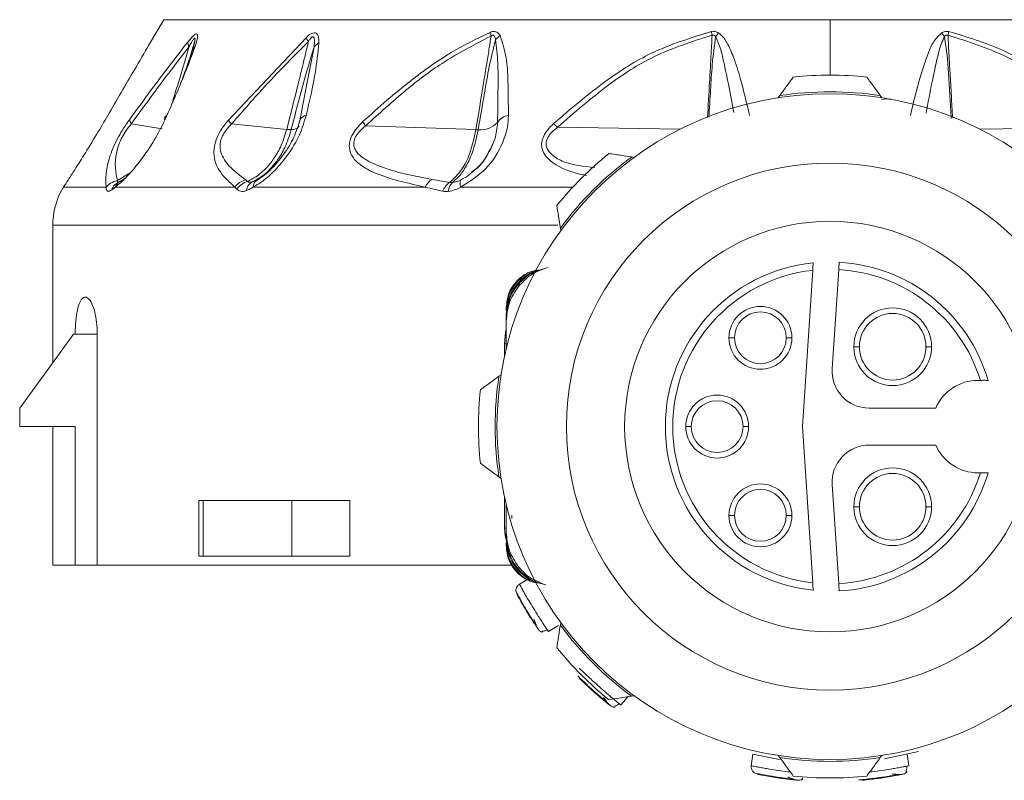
# Model space of a CAD drawing. Header units: millimetres. Extents: x -453 to 1924, y -67 to 428.
# Tile 60 of 88: x 806 to 832, y 153 to 173. Entities that reach past the tile are written whole.
import ezdxf

# ---------------------------------------------------------------- set-up
doc = ezdxf.new("R2010")
doc.units = ezdxf.units.MM

# ---------------------------------------------------------------- blocks, each defined once
blk = doc.blocks.new('Drawing View5')
at = {"color": 7, "linetype": 'Continuous', "lineweight": 18}
for p, q in [((9.457, -39.85), (9.268, -40.166)), ((9.457, -39.85), (27.457, -39.85)), ((27.457, -39.85), (45.457, -39.85)), ((27.457, -39.85), (27.457, -41.35)), ((10.065, -41.195), (10.293, -40.422)), ((13.298, -40.336), (11.201, -42.563)), ((10.138, -40.974), (10.22, -40.703)), ((10.255, -40.617), (10.188, -40.778)), ((13.323, -41.583), (13.514, -40.592)), ((10.111, -41.074), (10.161, -40.907)), ((13.122, -42.627), (13.323, -41.583)), ((26.099, -41.902), (26.057, -41.959)), ((28.857, -41.959), (28.816, -41.902)), ((9.411, -42.805), (8.581, -42.662)), ((12.776, -42.818), (11.288, -42.668)), ((17.887, -42.823), (14.913, -42.716)), ((20.095, -42.757), (23.408, -42.812)), ((31.507, -42.812), (34.82, -42.757)), ((22.161, -43.573), (22.091, -43.562)), ((8.204, -44.196), (8.544, -43.987)), ((8.343, -44.184), (8.424, -44.121)), ((11.974, -44.184), (12.117, -44.094)), ((7.896, -44.375), (6.747, -44.375)), ((11.377, -44.375), (8.145, -44.375)), ((8.235, -44.24), (8.176, -44.277)), ((16.521, -44.375), (11.873, -44.375)), ((11.931, -44.214), (11.921, -44.21)), ((20.506, -44.375), (17.48, -44.375)), ((6.674, -44.499), (6.68, -44.487)), ((6.681, -44.486), (6.677, -44.493)), ((6.457, -45.404), (6.457, -49.114)), ((20.098, -45.404), (6.457, -45.404)), ((20.17, -45.483), (20.181, -45.553)), ((26.988, -46.626), (26.713, -50.85)), ((27.516, -49.285), (27.691, -46.606)), ((18.707, -47.635), (18.707, -47.709)), ((18.707, -47.82), (18.707, -47.894)), ((18.707, -48.743), (18.707, -47.894)), ((18.707, -48.005), (18.707, -48.743)), ((7.011, -48.35), (5.561, -50.35)), ((7.061, -48.35), (7.011, -48.35)), ((7.658, -48.35), (7.061, -48.35)), ((7.658, -54.6), (7.658, -48.35)), ((18.657, -48.6), (18.657, -48.963)), ((18.707, -48.6), (18.657, -48.6)), ((24.875, -48.45), (24.725, -48.45)), ((26.275, -48.45), (26.425, -48.45)), ((28.25, -48.691), (28.1, -48.691)), ((30.05, -48.691), (30.2, -48.691)), ((18.567, -49.45), (18.51, -49.491)), ((31.519, -49.6), (31.457, -49.6)), ((5.561, -50.85), (5.561, -50.35)), ((30.312, -50.35), (28.514, -50.35)), ((7.061, -50.85), (5.561, -50.85)), ((6.457, -50.85), (6.457, -54.6)), ((7.061, -50.85), (7.061, -54.6)), ((23.707, -50.85), (23.557, -50.85)), ((25.107, -50.85), (25.257, -50.85)), ((26.713, -50.85), (26.988, -55.074)), ((28.514, -51.35), (30.312, -51.35)), ((31.457, -52.1), (31.519, -52.1)), ((18.51, -52.208), (18.567, -52.25)), ((27.691, -55.093), (27.516, -52.415)), ((10.406, -52.85), (10.406, -54.35)), ((10.406, -52.85), (10.521, -52.85)), ((10.521, -54.35), (10.521, -52.85)), ((12.919, -52.85), (10.521, -52.85)), ((12.919, -52.85), (12.919, -54.35)), ((12.919, -52.85), (14.482, -52.85)), ((14.482, -52.85), (14.482, -54.35)), ((18.657, -52.736), (18.657, -53.6)), ((18.707, -53.695), (18.707, -52.956)), ((28.25, -53.017), (28.1, -53.017)), ((30.05, -53.017), (30.2, -53.017)), ((18.857, -53.248), (18.857, -53.337)), ((24.875, -53.25), (24.725, -53.25)), ((26.275, -53.25), (26.425, -53.25)), ((18.707, -53.6), (18.657, -53.6)), ((18.707, -53.806), (18.707, -53.695)), ((18.707, -53.88), (18.707, -53.806)), ((18.707, -54.064), (18.707, -53.991)), ((10.521, -54.35), (10.406, -54.35)), ((12.919, -54.35), (10.521, -54.35)), ((12.919, -54.35), (14.482, -54.35)), ((6.457, -54.6), (7.061, -54.6)), ((7.658, -54.6), (7.061, -54.6)), ((7.658, -54.6), (18.871, -54.6)), ((19.064, -55.113), (19.278, -54.982)), ((20.117, -56.228), (19.848, -56.392)), ((20.181, -56.146), (20.17, -56.216)), ((21.999, -58.151), (21.801, -58.375)), ((22.091, -58.137), (22.161, -58.126)), ((25.329, -60.02), (25.375, -59.708)), ((25.375, -59.708), (26.096, -59.847)), ((26.057, -59.74), (26.099, -59.797)), ((28.816, -59.797), (28.857, -59.74)), ((28.928, -59.83), (29.849, -59.63)), ((29.54, -59.708), (29.586, -60.02))]:
    blk.add_line(p, q, dxfattribs=at)
at = {"color": 7, "linetype": 'Continuous', "lineweight": 18, "flags": 128}
for points in [[(10.234, -40.655), (10.229, -40.667), (10.227, -40.671)], [(18.707, -48.216), (18.686, -48.307), (18.657, -48.6)], [(18.657, -53.6), (18.677, -53.795), (18.707, -53.912)]]:
    blk.add_lwpolyline(points, dxfattribs=at)
at = {"color": 7, "linetype": 'Continuous', "lineweight": 18}
blk.add_circle((27.457, -50.85), 7.125, dxfattribs=at)
for centre, radius, start, end in [((31.849, -38.769), 7.726, 190.4457, 191.199), ((23.065, -38.769), 7.728, 348.8011, 349.5542), ((14.025, -39.965), 0.817, 207.0633, 215.688), ((19.463, -39.941), 1.218, 191.8977, 196.7732), ((18.953, -40.864), 0.716, 125.0015, 137.8975), ((25.252, -40.947), 1.091, 137.4852, 144.4164), ((29.663, -40.947), 1.091, 35.5839, 42.5146), ((10.369, -40.415), 0.276, 189.9537, 214.6475), ((10.409, -40.742), 0.195, 123.8797, 153.4099), ((13.824, -40.813), 0.381, 117.5432, 144.6363), ((27.457, -50.85), 9.5, 84.0016, 95.9984), ((27.457, -50.85), 9, 359.9991, 179.9991), ((27.457, -50.85), 9.05, 81.3677, 98.6323), ((29, -42.59), 0.597, 79.9966, 103.8351), ((8.769, -42.503), 0.246, 191.7232, 220.2294), ((9.572, -42.538), 0.104, 107.235, 192.5457), ((11.99, -41.996), 0.972, 215.7026, 223.7498), ((13.258, -42.613), 0.137, 151.246, 185.5908), ((13.346, -42.684), 0.249, 100.4115, 146.7201), ((18.82, -42.846), 0.41, 97.2379, 147.6707), ((12.915, -42.576), 0.247, 266.4774, 322.3124), ((17.395, -40.535), 3.304, 219.0252, 221.3042), ((17.932, -41.572), 1.253, 267.9402, 270.7717), ((18.016, -42.206), 0.622, 263.8843, 317.4106), ((18.298, -44.563), 2.547, 45.1412, 48.4187), ((27.457, -50.85), 9.5, 129.0016, 140.9984), ((27.457, -50.85), 9.05, 126.3677, 143.6323), ((8.397, -44.575), 0.371, 109.3852, 160.1994), ((8.418, -44.46), 0.286, 105.2957, 162.6775), ((11.821, -44.719), 0.562, 106.3755, 142.1998), ((11.884, -44.758), 0.56, 106.6775, 144.538), ((12.01, -44.524), 0.33, 119.6068, 170.7232), ((12.075, -44.36), 0.203, 119.953, 184.2541), ((16.952, -44.57), 0.473, 121.542, 155.5687), ((17.443, -44.645), 0.476, 123.312, 160.839), ((17.532, -44.526), 0.392, 135.1957, 175.4112), ((17.752, -44.268), 0.292, 163.2771, 201.4278), ((8.457, -45.404), 2, 153.1176, 180), ((27.457, -50.85), 5.55, 0, 180), ((27.457, -50.85), 4.45, 95.8809, 264.1191), ((27.457, -50.85), 4.45, 16.3139, 86.8232), ((27.457, -50.85), 4.25, 96.3377, 263.6623), ((27.457, -50.85), 4.25, 17.1046, 86.8491), ((25.575, -48.45), 0.85, 0, 180), ((25.575, -48.45), 0.7, 360, 180), ((29.15, -48.691), 1.05, 0, 180), ((29.15, -48.691), 0.9, 360, 180), ((25.575, -48.45), 0.85, 180, 0), ((25.575, -48.45), 0.7, 180, 360), ((29.15, -48.691), 1.05, 180, 0), ((29.15, -48.691), 0.9, 180, 360), ((28.514, -49.35), 1, 176.2717, 270), ((27.457, -50.85), 9.05, 171.3677, 188.6323), ((31.457, -50.85), 1.25, 90, 156.4218), ((27.457, -50.85), 9.5, 174.0016, 185.9984), ((24.407, -50.85), 0.85, 0, 180), ((24.407, -50.85), 0.7, 360, 180), ((27.457, -50.85), 9, 179.9991, 359.9991), ((27.457, -50.85), 5.55, 180, 0), ((24.407, -50.85), 0.85, 180, 0), ((24.407, -50.85), 0.7, 180, 360), ((28.514, -52.35), 1, 90, 183.7283), ((31.457, -50.85), 1.25, 203.5782, 270), ((27.457, -50.85), 4.25, 273.1509, 342.8954), ((27.457, -50.85), 4.45, 273.1768, 343.6861), ((29.15, -53.017), 1.05, 0, 180), ((29.15, -53.017), 0.9, 360, 180), ((25.575, -53.25), 0.85, 0, 180), ((25.575, -53.25), 0.7, 360, 180), ((29.15, -53.017), 1.05, 180, 0), ((29.15, -53.017), 0.9, 180, 360), ((25.575, -53.25), 0.85, 180, 0), ((25.575, -53.25), 0.7, 180, 360), ((27.457, -50.85), 9.05, 216.3677, 233.6323), ((27.457, -50.85), 9.5, 219.0016, 230.9984), ((27.457, -50.85), 9.05, 261.3677, 278.6323), ((27.457, -50.85), 9.5, 264.0016, 275.9984)]:
    blk.add_arc(centre, radius, start, end, dxfattribs=at)
for points, knots in [([(7.943, -42.439), (8.184, -42.023), (8.565, -41.367), (8.995, -40.632), (9.196, -40.288), (9.255, -40.187), (9.27, -40.161), (9.268, -40.165), (9.268, -40.166)], [0, 0, 0, 0, 0.502517, 0.792077, 0.924903, 0.959853, 0.991393, 1, 1, 1, 1]), ([(18.542, -40.278), (18.524, -40.253), (18.492, -40.21), (18.431, -40.177), (18.377, -40.168), (18.327, -40.171), (18.291, -40.185), (18.271, -40.192)], [0, 0, 0, 0, 0.317365, 0.562223, 0.68531, 0.828098, 1, 1, 1, 1]), ([(19.989, -42.657), (20.449, -42.263), (21.274, -41.558), (22.687, -40.652), (23.701, -40.34), (24.25, -40.17)], [0, 0, 0, 0, 0.366467, 0.656613, 1, 1, 1, 1]), ([(24.25, -40.17), (24.266, -40.168), (24.301, -40.162), (24.372, -40.169), (24.418, -40.194), (24.448, -40.21)], [0, 0, 0, 0, 0.222827, 0.488483, 1, 1, 1, 1]), ([(30.467, -40.21), (30.498, -40.193), (30.542, -40.17), (30.613, -40.163), (30.647, -40.168), (30.664, -40.17)], [0, 0, 0, 0, 0.527893, 0.7496455, 1, 1, 1, 1]), ([(30.664, -40.17), (31.159, -40.318), (32.102, -40.599), (33.535, -41.473), (34.407, -42.215), (34.926, -42.657)], [0, 0, 0, 0, 0.308412, 0.587789, 1, 1, 1, 1]), ([(9.218, -40.25), (9.196, -40.288), (9.144, -40.377), (9.081, -40.485), (9.044, -40.548)], [0, 0, 0, 0, 0.423068, 1, 1, 1, 1]), ([(10.3, -40.58), (10.319, -40.522), (10.353, -40.419), (10.375, -40.299), (10.364, -40.235), (10.319, -40.233), (10.256, -40.28), (10.181, -40.36), (10.127, -40.427), (10.097, -40.463)], [0, 0, 0, 0, 0.215253, 0.384528, 0.526066, 0.634008, 0.741365, 0.859377, 1, 1, 1, 1]), ([(10.22, -40.703), (10.247, -40.615), (10.284, -40.497), (10.302, -40.385), (10.299, -40.356), (10.293, -40.348), (10.283, -40.35), (10.268, -40.362), (10.239, -40.399), (10.195, -40.473), (10.162, -40.536), (10.142, -40.572)], [0, 0, 0, 0, 0.3883566, 0.5202079, 0.5615594, 0.5993846, 0.6269174, 0.6554177, 0.7206544, 0.8386, 1, 1, 1, 1]), ([(13.648, -40.475), (13.646, -40.417), (13.643, -40.312), (13.592, -40.217), (13.518, -40.2), (13.45, -40.219), (13.374, -40.267), (13.324, -40.313), (13.298, -40.336)], [0, 0, 0, 0, 0.288282, 0.527872, 0.63604, 0.745985, 0.866726, 1, 1, 1, 1]), ([(13.514, -40.592), (13.522, -40.522), (13.531, -40.439), (13.52, -40.357), (13.511, -40.331), (13.498, -40.316), (13.483, -40.311), (13.466, -40.316), (13.44, -40.334), (13.403, -40.377), (13.377, -40.418), (13.362, -40.441)], [0, 0, 0, 0, 0.4179621, 0.499227, 0.5680035, 0.6251534, 0.663526, 0.7017402, 0.7444069, 0.8543682, 1, 1, 1, 1]), ([(18.271, -40.192), (17.916, -40.365), (17.167, -40.73), (16.255, -41.39), (15.467, -42.031), (15.045, -42.417), (14.828, -42.615)], [0, 0, 0, 0, 0.2837068, 0.5987607, 0.793171, 1, 1, 1, 1]), ([(18.297, -40.292), (17.849, -40.523), (17.047, -40.936), (15.932, -41.788), (15.273, -42.388), (14.913, -42.716)], [0, 0, 0, 0, 0.365567, 0.653732, 1, 1, 1, 1]), ([(17.887, -42.823), (17.956, -42.407), (18.055, -41.807), (18.176, -41.068), (18.245, -40.641), (18.281, -40.397), (18.297, -40.292)], [0, 0, 0, 0, 0.493755, 0.710629, 0.876371, 1, 1, 1, 1]), ([(17.949, -42.824), (18.007, -42.492), (18.105, -41.925), (18.241, -41.112), (18.361, -40.63), (18.422, -40.384)], [0, 0, 0, 0, 0.40792, 0.697704, 1, 1, 1, 1]), ([(18.422, -40.384), (18.416, -40.362), (18.407, -40.325), (18.384, -40.288), (18.362, -40.273), (18.346, -40.27), (18.33, -40.272), (18.313, -40.28), (18.303, -40.288), (18.297, -40.292)], [0, 0, 0, 0, 0.350592, 0.583117, 0.673422, 0.761724, 0.827666, 0.905665, 1, 1, 1, 1]), ([(18.474, -42.627), (18.478, -42.309), (18.487, -41.773), (18.491, -41.019), (18.445, -40.593), (18.422, -40.384)], [0, 0, 0, 0, 0.425144, 0.717363, 1, 1, 1, 1]), ([(18.768, -42.439), (18.765, -42.13), (18.759, -41.605), (18.731, -40.862), (18.606, -40.474), (18.542, -40.278)], [0, 0, 0, 0, 0.415711, 0.705132, 1, 1, 1, 1]), ([(20.095, -42.757), (20.547, -42.364), (21.355, -41.66), (22.737, -40.754), (23.732, -40.44), (24.269, -40.27)], [0, 0, 0, 0, 0.368099, 0.658336, 1, 1, 1, 1]), ([(24.147, -42.496), (24.165, -42.178), (24.194, -41.684), (24.229, -41.039), (24.253, -40.616), (24.265, -40.367), (24.269, -40.27)], [0, 0, 0, 0, 0.429612, 0.665692, 0.868713, 1, 1, 1, 1]), ([(24.184, -42.489), (24.199, -42.244), (24.229, -41.77), (24.268, -41.044), (24.332, -40.563), (24.365, -40.312)], [0, 0, 0, 0, 0.337715, 0.654021, 1, 1, 1, 1]), ([(24.269, -40.27), (24.275, -40.268), (24.285, -40.264), (24.303, -40.264), (24.323, -40.27), (24.346, -40.287), (24.358, -40.303), (24.365, -40.312)], [0, 0, 0, 0, 0.132574, 0.271467, 0.437835, 0.686829, 1, 1, 1, 1]), ([(24.365, -40.312), (24.406, -40.403), (24.505, -40.623), (24.598, -41.059), (24.728, -41.65), (24.811, -42.104), (24.858, -42.361)], [0, 0, 0, 0, 0.139404, 0.337507, 0.626202, 1, 1, 1, 1]), ([(24.448, -40.21), (24.489, -40.244), (24.579, -40.32), (24.714, -40.54), (24.875, -40.911), (25.079, -41.57), (25.204, -42.102), (25.283, -42.439)], [0, 0, 0, 0, 0.063949, 0.139633, 0.317237, 0.568463, 1, 1, 1, 1]), ([(29.631, -42.439), (29.714, -42.082), (29.85, -41.497), (30.078, -40.821), (30.253, -40.416), (30.404, -40.271), (30.467, -40.21)], [0, 0, 0, 0, 0.456555, 0.748856, 0.894627, 1, 1, 1, 1]), ([(30.054, -42.377), (30.105, -42.096), (30.199, -41.584), (30.338, -40.963), (30.435, -40.548), (30.518, -40.378), (30.55, -40.312)], [0, 0, 0, 0, 0.40719, 0.738888, 0.897629, 1, 1, 1, 1]), ([(30.55, -40.312), (30.557, -40.303), (30.57, -40.286), (30.591, -40.271), (30.611, -40.264), (30.628, -40.264), (30.639, -40.268), (30.645, -40.27)], [0, 0, 0, 0, 0.312066, 0.577689, 0.709478, 0.846396, 1, 1, 1, 1]), ([(30.55, -40.312), (30.576, -40.481), (30.629, -40.82), (30.659, -41.362), (30.698, -41.929), (30.722, -42.326), (30.733, -42.52)], [0, 0, 0, 0, 0.229459, 0.460748, 0.736265, 1, 1, 1, 1]), ([(30.645, -40.27), (31.185, -40.44), (32.202, -40.762), (33.58, -41.675), (34.386, -42.379), (34.82, -42.757)], [0, 0, 0, 0, 0.3425593, 0.6462348, 1, 1, 1, 1]), ([(30.645, -40.27), (30.654, -40.453), (30.671, -40.792), (30.702, -41.339), (30.734, -41.898), (30.757, -42.301), (30.768, -42.496)], [0, 0, 0, 0, 0.247038, 0.456865, 0.736608, 1, 1, 1, 1]), ([(10.097, -40.463), (9.768, -40.888), (9.238, -41.574), (8.723, -42.284), (8.527, -42.553)], [0, 0, 0, 0, 0.620302, 1, 1, 1, 1]), ([(10.142, -40.572), (9.815, -40.997), (9.287, -41.684), (8.775, -42.393), (8.581, -42.662)], [0, 0, 0, 0, 0.620078, 1, 1, 1, 1]), ([(9.541, -42.439), (9.72, -42.028), (9.995, -41.394), (10.221, -40.792), (10.3, -40.58)], [0, 0, 0, 0, 0.647777, 1, 1, 1, 1]), ([(9.667, -42.141), (9.719, -41.975), (9.82, -41.647), (9.954, -41.206), (10.062, -40.849), (10.119, -40.653), (10.142, -40.572)], [0, 0, 0, 0, 0.3184144, 0.6265902, 0.8445872, 1, 1, 1, 1]), ([(9.909, -41.567), (9.935, -41.501), (10.047, -41.214), (10.144, -40.925), (10.22, -40.703)], [0, 0, 0, 0, 0.227109, 1, 1, 1, 1]), ([(10.266, -40.548), (10.261, -40.565), (10.252, -40.599), (10.24, -40.638), (10.233, -40.658)], [0, 0, 0, 0, 0.486715, 1, 1, 1, 1]), ([(13.362, -40.441), (12.978, -40.827), (12.265, -41.542), (11.597, -42.312), (11.288, -42.668)], [0, 0, 0, 0, 0.538008, 1, 1, 1, 1]), ([(12.776, -42.818), (12.88, -42.406), (13.029, -41.815), (13.205, -41.104), (13.297, -40.724), (13.343, -40.523), (13.362, -40.441)], [0, 0, 0, 0, 0.520969, 0.746084, 0.897635, 1, 1, 1, 1]), ([(12.899, -42.822), (13.035, -42.293), (13.225, -41.552), (13.449, -40.806), (13.514, -40.592)], [0, 0, 0, 0, 0.71325, 1, 1, 1, 1]), ([(13.301, -42.439), (13.392, -42.055), (13.551, -41.382), (13.619, -40.747), (13.648, -40.475)], [0, 0, 0, 0, 0.570277, 1, 1, 1, 1]), ([(26.099, -41.902), (26.167, -41.81), (26.289, -41.642), (26.41, -41.476), (26.465, -41.402)], [0, 0, 0, 0, 0.550612, 1, 1, 1, 1]), ([(28.45, -41.402), (28.519, -41.496), (28.64, -41.662), (28.763, -41.83), (28.816, -41.902)], [0, 0, 0, 0, 0.569214, 1, 1, 1, 1]), ([(6.747, -44.375), (6.785, -44.316), (6.866, -44.191), (7.058, -43.893), (7.317, -43.482), (7.63, -42.972), (7.842, -42.611), (7.943, -42.439)], [0, 0, 0, 0, 0.1471224, 0.3124059, 0.5079405, 0.7647124, 1, 1, 1, 1]), ([(8.527, -42.553), (8.474, -42.63), (8.37, -42.779), (8.223, -43.028), (8.096, -43.281), (7.957, -43.638), (7.879, -44.013), (7.89, -44.254), (7.896, -44.375)], [0, 0, 0, 0, 0.1017236, 0.1977442, 0.3042694, 0.4235864, 0.7110771, 1, 1, 1, 1]), ([(8.145, -44.375), (8.217, -44.316), (8.37, -44.192), (8.641, -43.894), (8.96, -43.485), (9.289, -42.975), (9.459, -42.613), (9.541, -42.439)], [0, 0, 0, 0, 0.1468149, 0.3117355, 0.5067024, 0.7623101, 1, 1, 1, 1]), ([(11.201, -42.563), (11.139, -42.64), (11.019, -42.788), (10.882, -43.044), (10.808, -43.301), (10.805, -43.646), (10.982, -44.022), (11.235, -44.248), (11.377, -44.375)], [0, 0, 0, 0, 0.0944189, 0.1824922, 0.2787502, 0.3896868, 0.6580242, 1, 1, 1, 1]), ([(11.873, -44.375), (11.97, -44.316), (12.177, -44.192), (12.495, -43.894), (12.834, -43.485), (13.14, -42.975), (13.248, -42.614), (13.301, -42.439)], [0, 0, 0, 0, 0.146737, 0.311562, 0.506363, 0.761707, 1, 1, 1, 1]), ([(13.139, -42.546), (13.089, -42.707), (12.989, -43.028), (12.703, -43.504), (12.399, -43.857), (12.127, -44.097), (11.983, -44.185), (11.912, -44.228)], [0, 0, 0, 0, 0.252767, 0.504588, 0.754751, 0.87866, 1, 1, 1, 1]), ([(17.48, -44.375), (17.718, -44.224), (18.213, -43.912), (18.593, -43.278), (18.749, -42.779), (18.762, -42.541), (18.768, -42.439)], [0, 0, 0, 0, 0.323235, 0.671392, 0.858958, 1, 1, 1, 1]), ([(8.581, -42.662), (8.534, -42.721), (8.444, -42.832), (8.321, -43.033), (8.229, -43.239), (8.098, -43.723), (8.156, -43.979), (8.204, -44.196)], [0, 0, 0, 0, 0.09476, 0.180727, 0.278153, 0.391304, 1, 1, 1, 1]), ([(11.288, -42.668), (11.231, -42.727), (11.149, -42.812), (11.066, -42.941), (11.019, -43.037), (10.987, -43.136), (10.968, -43.277), (11.01, -43.538), (11.241, -43.858), (11.51, -44.063), (11.663, -44.18)], [0, 0, 0, 0, 0.08814, 0.127354, 0.16563, 0.208084, 0.253003, 0.357789, 0.633246, 1, 1, 1, 1]), ([(11.723, -44.221), (11.798, -44.182), (11.982, -44.086), (12.214, -43.881), (12.435, -43.608), (12.634, -43.273), (12.725, -42.982), (12.776, -42.818)], [0, 0, 0, 0, 0.154753, 0.378155, 0.536035, 0.740167, 1, 1, 1, 1]), ([(11.847, -44.237), (11.918, -44.199), (12.094, -44.106), (12.328, -43.9), (12.55, -43.626), (12.753, -43.286), (12.847, -42.989), (12.899, -42.822)], [0, 0, 0, 0, 0.154429, 0.377318, 0.534784, 0.73906, 1, 1, 1, 1]), ([(12.899, -42.822), (12.879, -42.823), (12.843, -42.824), (12.797, -42.82), (12.776, -42.818)], [0, 0, 0, 0, 0.5598474, 1, 1, 1, 1]), ([(14.828, -42.615), (14.772, -42.671), (14.667, -42.776), (14.546, -42.955), (14.474, -43.135), (14.455, -43.368), (14.566, -43.606), (14.84, -43.843), (15.452, -44.142), (16.079, -44.278), (16.521, -44.375)], [0, 0, 0, 0, 0.055904, 0.10622, 0.153662, 0.203296, 0.307891, 0.418501, 0.590067, 1, 1, 1, 1]), ([(14.913, -42.716), (14.86, -42.759), (14.763, -42.839), (14.65, -42.981), (14.587, -43.127), (14.585, -43.267), (14.68, -43.493), (15.316, -43.905), (16.099, -44.053), (16.704, -44.167)], [0, 0, 0, 0, 0.053191, 0.098086, 0.139814, 0.182632, 0.23063, 0.405048, 1, 1, 1, 1]), ([(17.182, -44.247), (17.297, -44.142), (17.503, -43.953), (17.75, -43.448), (17.838, -43.046), (17.887, -42.823)], [0, 0, 0, 0, 0.365428, 0.649355, 1, 1, 1, 1]), ([(17.254, -44.25), (17.306, -44.206), (17.431, -44.104), (17.618, -43.842), (17.818, -43.424), (17.902, -43.043), (17.949, -42.824)], [0, 0, 0, 0, 0.171049, 0.404806, 0.657867, 1, 1, 1, 1]), ([(18.223, -43.451), (18.29, -43.327), (18.435, -43.057), (18.46, -42.777), (18.474, -42.627)], [0, 0, 0, 0, 0.461054, 1, 1, 1, 1]), ([(20.881, -44.064), (20.782, -44.043), (20.419, -43.964), (20.018, -43.783), (19.745, -43.514), (19.664, -43.339), (19.659, -43.162), (19.714, -42.992), (19.826, -42.817), (19.932, -42.712), (19.989, -42.657)], [0, 0, 0, 0, 0.129347, 0.473215, 0.582972, 0.679964, 0.750468, 0.824971, 0.90787, 1, 1, 1, 1]), ([(21.1, -43.845), (20.806, -43.816), (20.374, -43.772), (19.992, -43.556), (19.844, -43.407), (19.785, -43.29), (19.778, -43.16), (19.831, -43.022), (19.939, -42.882), (20.04, -42.801), (20.095, -42.757)], [0, 0, 0, 0, 0.3855637, 0.5667652, 0.642192, 0.7073083, 0.7706539, 0.8351812, 0.9106666, 1, 1, 1, 1]), ([(17.763, -43.974), (17.814, -43.94), (18.037, -43.79), (18.181, -43.537), (18.292, -43.342)], [0, 0, 0, 0, 0.227113, 1, 1, 1, 1]), ([(17.853, -43.921), (17.86, -43.915), (18, -43.8), (18.139, -43.639), (18.214, -43.473), (18.223, -43.451)], [0, 0, 0, 0, 0.045689, 0.878516, 1, 1, 1, 1]), ([(21.479, -43.467), (21.594, -43.485), (21.797, -43.517), (22.003, -43.549), (22.091, -43.562)], [0, 0, 0, 0, 0.5692143, 1, 1, 1, 1]), ([(17.472, -44.184), (17.544, -44.146), (17.681, -44.072), (17.797, -43.97), (17.853, -43.921)], [0, 0, 0, 0, 0.518071, 1, 1, 1, 1]), ([(6.68, -44.487), (6.681, -44.486), (6.683, -44.482), (6.703, -44.446), (6.731, -44.401), (6.747, -44.375)], [0, 0, 0, 0, 0.096514, 0.484946, 1, 1, 1, 1]), ([(8.204, -44.196), (8.136, -44.216), (8.015, -44.251), (7.932, -44.337), (7.896, -44.375)], [0, 0, 0, 0, 0.559282, 1, 1, 1, 1]), ([(7.896, -44.375), (7.896, -44.401), (7.897, -44.455), (7.932, -44.488), (7.983, -44.488), (8.026, -44.463), (8.048, -44.45)], [0, 0, 0, 0, 0.273593, 0.542673, 0.764584, 1, 1, 1, 1]), ([(8.048, -44.45), (8.066, -44.437), (8.096, -44.416), (8.13, -44.387), (8.145, -44.375)], [0, 0, 0, 0, 0.55931, 1, 1, 1, 1]), ([(8.204, -44.196), (8.202, -44.206), (8.196, -44.227), (8.209, -44.243), (8.234, -44.244), (8.261, -44.232), (8.274, -44.225)], [0, 0, 0, 0, 0.255568, 0.50322, 0.749583, 1, 1, 1, 1]), ([(8.274, -44.225), (8.286, -44.219), (8.308, -44.207), (8.332, -44.191), (8.343, -44.184)], [0, 0, 0, 0, 0.555849, 1, 1, 1, 1]), ([(11.377, -44.375), (11.386, -44.386), (11.402, -44.405), (11.42, -44.424), (11.428, -44.433)], [0, 0, 0, 0, 0.558376, 1, 1, 1, 1]), ([(11.663, -44.18), (11.674, -44.188), (11.694, -44.202), (11.714, -44.215), (11.723, -44.221)], [0, 0, 0, 0, 0.557314, 1, 1, 1, 1]), ([(11.684, -44.471), (11.718, -44.457), (11.78, -44.432), (11.844, -44.392), (11.873, -44.375)], [0, 0, 0, 0, 0.554606, 1, 1, 1, 1]), ([(11.723, -44.221), (11.729, -44.227), (11.742, -44.239), (11.771, -44.247), (11.806, -44.247), (11.833, -44.24), (11.847, -44.237)], [0, 0, 0, 0, 0.252688, 0.501352, 0.749494, 1, 1, 1, 1]), ([(11.847, -44.237), (11.869, -44.229), (11.911, -44.215), (11.954, -44.194), (11.974, -44.184)], [0, 0, 0, 0, 0.549544, 1, 1, 1, 1]), ([(16.521, -44.375), (16.607, -44.397), (16.761, -44.437), (16.922, -44.473), (16.994, -44.489)], [0, 0, 0, 0, 0.555292, 1, 1, 1, 1]), ([(16.704, -44.167), (16.791, -44.183), (16.949, -44.211), (17.11, -44.236), (17.182, -44.247)], [0, 0, 0, 0, 0.554562, 1, 1, 1, 1]), ([(17.141, -44.495), (17.205, -44.482), (17.32, -44.459), (17.431, -44.4), (17.48, -44.375)], [0, 0, 0, 0, 0.5601162, 1, 1, 1, 1]), ([(17.182, -44.247), (17.194, -44.249), (17.217, -44.253), (17.242, -44.251), (17.254, -44.25)], [0, 0, 0, 0, 0.560007, 1, 1, 1, 1]), ([(17.254, -44.25), (17.294, -44.243), (17.367, -44.23), (17.44, -44.198), (17.472, -44.184)], [0, 0, 0, 0, 0.5524725, 1, 1, 1, 1]), ([(11.428, -44.433), (11.459, -44.457), (11.508, -44.493), (11.603, -44.495), (11.657, -44.479), (11.684, -44.471)], [0, 0, 0, 0, 0.4830665, 0.7400479, 1, 1, 1, 1]), ([(16.994, -44.489), (17.02, -44.493), (17.067, -44.501), (17.119, -44.497), (17.141, -44.495)], [0, 0, 0, 0, 0.560194, 1, 1, 1, 1]), ([(20.17, -45.483), (20.152, -45.37), (20.121, -45.165), (20.089, -44.962), (20.075, -44.871)], [0, 0, 0, 0, 0.550612, 1, 1, 1, 1]), ([(19.838, -46.546), (19.68, -46.601), (19.371, -46.709), (19.146, -46.948), (19.036, -47.065)], [0, 0, 0, 0, 0.5095325, 1, 1, 1, 1]), ([(26.988, -46.626), (26.989, -46.61), (26.991, -46.58), (26.994, -46.53), (26.997, -46.487), (26.999, -46.455), (27.001, -46.43), (27.001, -46.426), (27.001, -46.423)], [0, 0, 0, 0, 0.149208, 0.283246, 0.504931, 0.633064, 0.758406, 1, 1, 1, 1]), ([(27.704, -46.407), (27.704, -46.409), (27.703, -46.415), (27.7, -46.462), (27.696, -46.528), (27.693, -46.58), (27.691, -46.606)], [0, 0, 0, 0, 0.2500002, 0.5000002, 0.7500002, 1, 1, 1, 1]), ([(19.779, -46.571), (19.651, -46.606), (19.367, -46.684), (19.016, -46.989), (18.757, -47.41), (18.724, -47.732), (18.707, -47.894)], [0, 0, 0, 0, 0.214486, 0.476146, 0.737645, 1, 1, 1, 1]), ([(19.708, -46.595), (19.603, -46.619), (19.348, -46.675), (19.021, -46.947), (18.759, -47.345), (18.725, -47.66), (18.707, -47.82)], [0, 0, 0, 0, 0.18745, 0.452675, 0.72094, 1, 1, 1, 1]), ([(18.707, -47.635), (18.724, -47.496), (18.755, -47.222), (18.996, -46.881), (19.272, -46.686), (19.461, -46.635), (19.523, -46.618)], [0, 0, 0, 0, 0.295904, 0.581829, 0.863182, 1, 1, 1, 1]), ([(19.598, -46.619), (19.534, -46.628), (19.321, -46.656), (19.025, -46.892), (18.753, -47.258), (18.722, -47.559), (18.707, -47.709)], [0, 0, 0, 0, 0.126246, 0.417408, 0.708389, 1, 1, 1, 1]), ([(19.036, -47.065), (18.943, -47.205), (18.753, -47.49), (18.723, -47.831), (18.707, -48.005)], [0, 0, 0, 0, 0.489594, 1, 1, 1, 1]), ([(7.658, -48.35), (7.655, -48.242), (7.648, -48.026), (7.592, -47.737), (7.513, -47.509), (7.414, -47.366), (7.308, -47.332), (7.21, -47.421), (7.132, -47.624), (7.081, -47.91), (7.063, -48.168), (7.062, -48.315), (7.061, -48.35)], [0, 0, 0, 0, 0.100795, 0.201493, 0.304873, 0.413747, 0.527057, 0.641563, 0.753853, 0.862272, 0.967136, 1, 1, 1, 1]), ([(18.009, -49.857), (18.104, -49.788), (18.27, -49.667), (18.438, -49.544), (18.51, -49.491)], [0, 0, 0, 0, 0.569214, 1, 1, 1, 1]), ([(31.519, -49.6), (31.536, -49.6), (31.567, -49.6), (31.619, -49.599), (31.674, -49.6), (31.719, -49.6), (31.725, -49.6), (31.728, -49.6)], [0, 0, 0, 0, 0.1532456, 0.2906312, 0.5169345, 0.7643827, 1, 1, 1, 1]), ([(18.51, -52.208), (18.418, -52.141), (18.25, -52.018), (18.084, -51.897), (18.009, -51.842)], [0, 0, 0, 0, 0.550612, 1, 1, 1, 1]), ([(31.728, -52.1), (31.725, -52.1), (31.719, -52.1), (31.674, -52.1), (31.62, -52.1), (31.567, -52.1), (31.536, -52.1), (31.519, -52.1)], [0, 0, 0, 0, 0.234483, 0.480542, 0.707812, 0.845903, 1, 1, 1, 1]), ([(18.707, -53.695), (18.723, -53.87), (18.754, -54.214), (18.946, -54.5), (19.04, -54.64)], [0, 0, 0, 0, 0.510317, 1, 1, 1, 1]), ([(18.707, -53.806), (18.724, -53.967), (18.757, -54.29), (19.016, -54.711), (19.367, -55.016), (19.651, -55.094), (19.779, -55.129)], [0, 0, 0, 0, 0.262361, 0.523865, 0.78552, 1, 1, 1, 1]), ([(18.707, -53.88), (18.725, -54.04), (18.759, -54.355), (19.021, -54.752), (19.348, -55.024), (19.603, -55.081), (19.709, -55.105)], [0, 0, 0, 0, 0.279052, 0.547337, 0.812542, 1, 1, 1, 1]), ([(18.707, -53.991), (18.723, -54.141), (18.753, -54.442), (19.025, -54.808), (19.321, -55.043), (19.534, -55.072), (19.598, -55.081)], [0, 0, 0, 0, 0.291464, 0.58257, 0.873608, 1, 1, 1, 1]), ([(19.523, -55.082), (19.461, -55.065), (19.272, -55.013), (18.994, -54.819), (18.804, -54.536), (18.72, -54.274), (18.712, -54.135), (18.707, -54.064)], [0, 0, 0, 0, 0.136543, 0.417549, 0.703003, 0.8502, 1, 1, 1, 1]), ([(19.04, -54.64), (19.148, -54.759), (19.316, -54.945), (19.548, -55.031), (19.631, -55.063)], [0, 0, 0, 0, 0.641765, 1, 1, 1, 1]), ([(18.97, -55.299), (18.972, -55.304), (18.977, -55.315), (19.017, -55.391), (19.079, -55.504), (19.144, -55.62), (19.19, -55.699), (19.205, -55.724)], [0, 0, 0, 0, 0.222532, 0.445065, 0.667991, 0.891339, 1, 1, 1, 1]), ([(18.971, -55.299), (18.971, -55.276), (18.971, -55.228), (19.005, -55.16), (19.045, -55.129), (19.064, -55.113)], [0, 0, 0, 0, 0.311559, 0.6557795, 1, 1, 1, 1]), ([(19.814, -56.342), (19.806, -56.329), (19.784, -56.297), (19.729, -56.213), (19.656, -56.1), (19.56, -55.95), (19.442, -55.762), (19.328, -55.571), (19.237, -55.418), (19.17, -55.3), (19.117, -55.208), (19.075, -55.132), (19.068, -55.12), (19.064, -55.113)], [0, 0, 0, 0, 0.056466, 0.142688, 0.228837, 0.305261, 0.42845, 0.551652, 0.628071, 0.714204, 0.80037, 0.876807, 1, 1, 1, 1]), ([(27.001, -55.276), (27.001, -55.273), (27.001, -55.267), (26.998, -55.223), (26.994, -55.17), (26.991, -55.119), (26.989, -55.089), (26.988, -55.074)], [0, 0, 0, 0, 0.240754, 0.492009, 0.714933, 0.849811, 1, 1, 1, 1]), ([(27.691, -55.093), (27.693, -55.119), (27.696, -55.172), (27.7, -55.238), (27.703, -55.284), (27.704, -55.29), (27.704, -55.293)], [0, 0, 0, 0, 0.25, 0.5, 0.75, 1, 1, 1, 1]), ([(19.58, -56.336), (19.575, -56.329), (19.565, -56.315), (19.491, -56.208), (19.389, -56.053), (19.271, -55.866), (19.158, -55.677), (19.067, -55.515), (19.005, -55.401), (18.997, -55.386), (18.993, -55.378)], [0, 0, 0, 0, 0.123379, 0.248042, 0.373666, 0.499948, 0.626271, 0.751961, 0.876673, 1, 1, 1, 1]), ([(19.205, -55.724), (19.221, -55.751), (19.267, -55.829), (19.35, -55.965), (19.447, -56.116), (19.5, -56.195), (19.527, -56.235)], [0, 0, 0, 0, 0.146748, 0.43206, 0.71662, 1, 1, 1, 1]), ([(19.466, -56.063), (19.478, -56.097), (19.501, -56.166), (19.527, -56.237), (19.546, -56.284), (19.551, -56.294), (19.554, -56.299)], [0, 0, 0, 0, 0.271066, 0.528959, 0.772095, 1, 1, 1, 1]), ([(19.58, -56.336), (19.596, -56.356), (19.617, -56.384), (19.648, -56.395), (19.656, -56.398)], [0, 0, 0, 0, 0.751766, 1, 1, 1, 1]), ([(19.655, -56.401), (19.665, -56.404), (19.682, -56.41), (19.686, -56.391), (19.688, -56.382)], [0, 0, 0, 0, 0.553215, 1, 1, 1, 1]), ([(19.656, -56.401), (19.665, -56.404), (19.683, -56.41), (19.687, -56.391), (19.688, -56.382)], [0, 0, 0, 0, 0.5565554, 1, 1, 1, 1]), ([(19.677, -56.375), (19.691, -56.376), (19.717, -56.378), (19.757, -56.371), (19.794, -56.358), (19.815, -56.345), (19.826, -56.338)], [0, 0, 0, 0, 0.263004, 0.520422, 0.767336, 1, 1, 1, 1]), ([(19.848, -56.392), (19.845, -56.388), (19.842, -56.384), (19.818, -56.347), (19.814, -56.342)], [0, 0, 0, 0, 0.860321, 1, 1, 1, 1]), ([(20.075, -56.828), (20.093, -56.713), (20.124, -56.51), (20.156, -56.304), (20.17, -56.216)], [0, 0, 0, 0, 0.569214, 1, 1, 1, 1]), ([(21.754, -58.337), (21.742, -58.327), (21.712, -58.303), (21.634, -58.238), (21.532, -58.152), (21.396, -58.036), (21.228, -57.89), (21.063, -57.741), (20.932, -57.621), (20.833, -57.529), (20.756, -57.456), (20.693, -57.396), (20.684, -57.387), (20.678, -57.381)], [0, 0, 0, 0, 0.056466, 0.142688, 0.228837, 0.305261, 0.42845, 0.551652, 0.628071, 0.714204, 0.80037, 0.876807, 1, 1, 1, 1]), ([(20.641, -57.586), (20.645, -57.591), (20.653, -57.599), (20.714, -57.66), (20.805, -57.75), (20.902, -57.843), (20.969, -57.904), (20.991, -57.924)], [0, 0, 0, 0, 0.2225315, 0.4450654, 0.6679912, 0.8913393, 1, 1, 1, 1]), ([(21.528, -58.4), (21.521, -58.394), (21.508, -58.384), (21.406, -58.303), (21.263, -58.184), (21.096, -58.04), (20.932, -57.892), (20.797, -57.764), (20.704, -57.673), (20.692, -57.661), (20.686, -57.655)], [0, 0, 0, 0, 0.1233788, 0.2480421, 0.3736661, 0.4999483, 0.6262715, 0.7519612, 0.8766734, 1, 1, 1, 1]), ([(20.991, -57.924), (21.014, -57.945), (21.081, -58.006), (21.2, -58.111), (21.337, -58.227), (21.411, -58.288), (21.448, -58.318)], [0, 0, 0, 0, 0.146748, 0.43206, 0.71662, 1, 1, 1, 1]), ([(21.339, -58.171), (21.361, -58.201), (21.403, -58.26), (21.449, -58.321), (21.481, -58.36), (21.489, -58.368), (21.493, -58.372)], [0, 0, 0, 0, 0.271066, 0.528959, 0.772095, 1, 1, 1, 1]), ([(22.091, -58.137), (21.978, -58.155), (21.773, -58.187), (21.57, -58.218), (21.479, -58.232)], [0, 0, 0, 0, 0.550612, 1, 1, 1, 1]), ([(21.528, -58.4), (21.549, -58.414), (21.577, -58.434), (21.611, -58.436), (21.619, -58.436)], [0, 0, 0, 0, 0.751765, 1, 1, 1, 1]), ([(21.619, -58.44), (21.629, -58.44), (21.647, -58.44), (21.646, -58.421), (21.645, -58.412)], [0, 0, 0, 0, 0.553215, 1, 1, 1, 1]), ([(21.633, -58.408), (21.646, -58.405), (21.672, -58.4), (21.708, -58.381), (21.739, -58.358), (21.756, -58.339), (21.764, -58.329)], [0, 0, 0, 0, 0.263004, 0.520422, 0.767336, 1, 1, 1, 1]), ([(21.801, -58.375), (21.797, -58.372), (21.793, -58.369), (21.759, -58.341), (21.754, -58.337)], [0, 0, 0, 0, 0.860321, 1, 1, 1, 1]), ([(26.465, -60.298), (26.396, -60.203), (26.274, -60.037), (26.152, -59.869), (26.099, -59.797)], [0, 0, 0, 0, 0.569214, 1, 1, 1, 1]), ([(28.816, -59.797), (28.748, -59.89), (28.626, -60.057), (28.505, -60.223), (28.45, -60.298)], [0, 0, 0, 0, 0.550612, 1, 1, 1, 1]), ([(25.411, -60.211), (25.393, -60.196), (25.357, -60.165), (25.326, -60.095), (25.328, -60.045), (25.329, -60.02)], [0, 0, 0, 0, 0.311559, 0.655779, 1, 1, 1, 1]), ([(26.387, -60.191), (26.363, -60.188), (26.265, -60.175), (26.067, -60.147), (25.848, -60.112), (25.673, -60.083), (25.54, -60.059), (25.436, -60.04), (25.35, -60.024), (25.337, -60.021), (25.329, -60.02)], [0, 0, 0, 0, 0.052972, 0.220896, 0.388839, 0.493008, 0.61042, 0.727877, 0.83207, 1, 1, 1, 1]), ([(29.527, -60.031), (29.512, -60.034), (29.474, -60.041), (29.374, -60.059), (29.242, -60.083), (29.066, -60.112), (28.848, -60.147), (28.65, -60.175), (28.552, -60.188), (28.528, -60.191)], [0, 0, 0, 0, 0.095625, 0.241643, 0.387534, 0.516959, 0.725579, 0.934223, 1, 1, 1, 1]), ([(29.503, -60.17), (29.51, -60.158), (29.522, -60.135), (29.531, -60.095), (29.534, -60.056), (29.53, -60.031), (29.528, -60.019)], [0, 0, 0, 0, 0.263004, 0.520422, 0.767336, 1, 1, 1, 1]), ([(29.586, -60.02), (29.582, -60.021), (29.576, -60.022), (29.533, -60.03), (29.527, -60.031)], [0, 0, 0, 0, 0.860321, 1, 1, 1, 1]), ([(25.41, -60.212), (25.416, -60.213), (25.427, -60.216), (25.511, -60.234), (25.637, -60.26), (25.768, -60.285), (25.858, -60.3), (25.887, -60.304)], [0, 0, 0, 0, 0.222532, 0.445065, 0.667991, 0.891339, 1, 1, 1, 1]), ([(25.41, -60.212), (25.416, -60.213), (25.427, -60.216), (25.511, -60.234), (25.637, -60.26), (25.769, -60.285), (25.859, -60.3), (25.89, -60.305)], [0, 0, 0, 0, 0.221838, 0.443677, 0.665908, 0.888559, 1, 1, 1, 1]), ([(26.596, -60.411), (26.588, -60.41), (26.571, -60.409), (26.441, -60.396), (26.257, -60.375), (26.038, -60.345), (25.821, -60.31), (25.638, -60.276), (25.51, -60.25), (25.494, -60.247), (25.485, -60.245)], [0, 0, 0, 0, 0.123379, 0.248042, 0.373666, 0.499948, 0.626271, 0.751961, 0.876673, 1, 1, 1, 1]), ([(25.887, -60.304), (25.918, -60.31), (26.007, -60.325), (26.165, -60.348), (26.342, -60.371), (26.438, -60.381), (26.485, -60.386)], [0, 0, 0, 0, 0.146748, 0.43206, 0.71662, 1, 1, 1, 1]), ([(26.314, -60.322), (26.348, -60.336), (26.415, -60.362), (26.487, -60.388), (26.535, -60.404), (26.546, -60.406), (26.552, -60.407)], [0, 0, 0, 0, 0.271066, 0.528959, 0.772095, 1, 1, 1, 1]), ([(26.596, -60.411), (26.622, -60.412), (26.657, -60.413), (26.686, -60.396), (26.693, -60.392)], [0, 0, 0, 0, 0.751767, 1, 1, 1, 1]), ([(26.695, -60.395), (26.703, -60.39), (26.719, -60.38), (26.707, -60.365), (26.701, -60.358)], [0, 0, 0, 0, 0.5532147, 1, 1, 1, 1]), ([(26.696, -60.395), (26.704, -60.389), (26.719, -60.38), (26.707, -60.364), (26.702, -60.357)], [0, 0, 0, 0, 0.556555, 1, 1, 1, 1]), ([(28.237, -60.401), (28.242, -60.401), (28.254, -60.4), (28.34, -60.393), (28.467, -60.381), (28.601, -60.366), (28.691, -60.354), (28.72, -60.35)], [0, 0, 0, 0, 0.222532, 0.445065, 0.667991, 0.891339, 1, 1, 1, 1]), ([(29.429, -60.245), (29.421, -60.247), (29.405, -60.25), (29.277, -60.276), (29.094, -60.31), (28.877, -60.345), (28.658, -60.375), (28.473, -60.396), (28.344, -60.409), (28.327, -60.41), (28.318, -60.411)], [0, 0, 0, 0, 0.123379, 0.248042, 0.373666, 0.499948, 0.626271, 0.751961, 0.876673, 1, 1, 1, 1]), ([(28.72, -60.35), (28.751, -60.346), (28.841, -60.335), (28.998, -60.311), (29.175, -60.281), (29.269, -60.263), (29.316, -60.254)], [0, 0, 0, 0, 0.146748, 0.43206, 0.71662, 1, 1, 1, 1]), ([(29.133, -60.243), (29.17, -60.246), (29.242, -60.251), (29.318, -60.255), (29.369, -60.256), (29.38, -60.255), (29.386, -60.254)], [0, 0, 0, 0, 0.271066, 0.528959, 0.772095, 1, 1, 1, 1]), ([(29.429, -60.245), (29.455, -60.238), (29.488, -60.229), (29.511, -60.205), (29.517, -60.199)], [0, 0, 0, 0, 0.7517661, 1, 1, 1, 1]), ([(29.519, -60.201), (29.525, -60.193), (29.537, -60.18), (29.521, -60.168), (29.514, -60.163)], [0, 0, 0, 0, 0.553215, 1, 1, 1, 1]), ([(29.519, -60.2), (29.526, -60.193), (29.538, -60.179), (29.522, -60.168), (29.515, -60.163)], [0, 0, 0, 0, 0.5565551, 1, 1, 1, 1])]:
    blk.add_open_spline(points, degree=3, knots=knots, dxfattribs=at)

msp = doc.modelspace()

# ---------------------------------------------------------------- block references
at = {"color": 7, "linetype": 'Continuous', "lineweight": 18}
msp.add_blockref('Drawing View5', (800.182, 212.958), dxfattribs=at)

doc.saveas('drawing.dxf')
